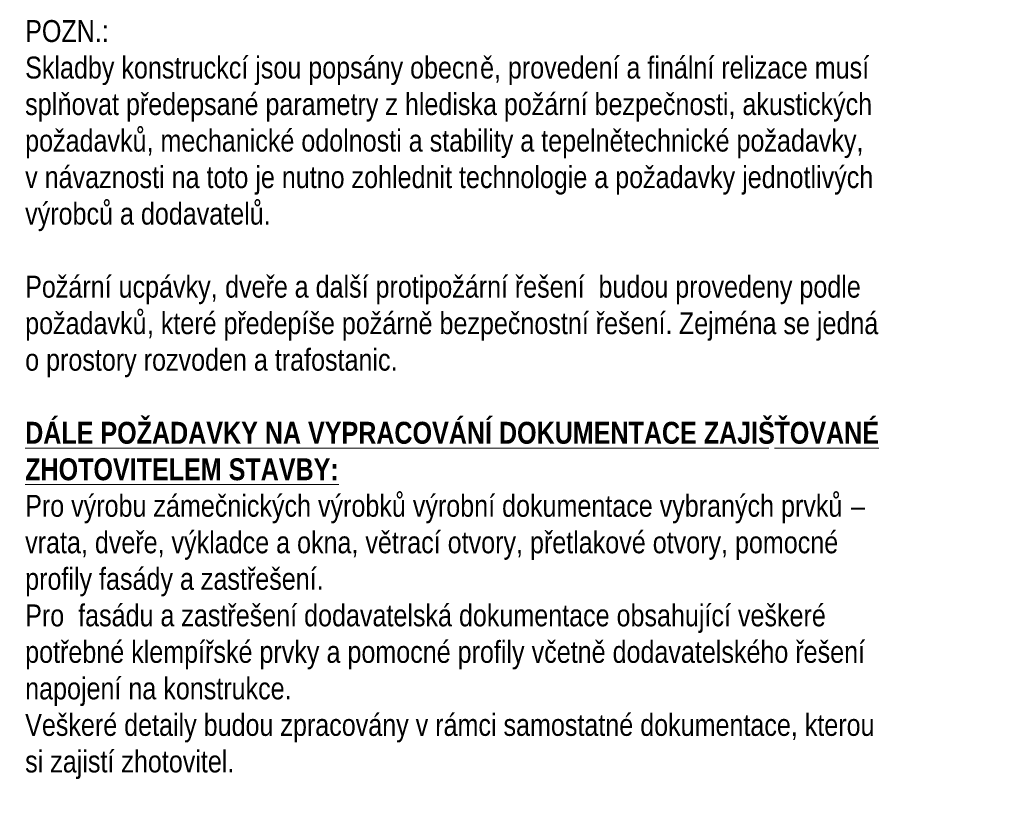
# Model space of a CAD drawing. Header units: millimetres. Extents: x 904 to 77457, y -21804 to 19735.
# Tile 1 of 13: x 904 to 6523, y -968 to 3537. Entities that reach past the tile are written whole.
import ezdxf

# ---------------------------------------------------------------- set-up
doc = ezdxf.new("R2010")
doc.units = ezdxf.units.MM
doc.layers.add('CA_TEXT25', color=7, linetype='Continuous', lineweight=9)
doc.styles.add('Arial Narrow', font='ARIALN.TTF', dxfattribs={"height": 125})
doc.styles.add('Arial Narrow_B', font='ARIALNB.TTF', dxfattribs={"height": 125})

msp = doc.modelspace()

# ---------------------------------------------------------------- texts
at = {"layer": 'CA_TEXT25', "char_height": 125, "attachment_point": 1, "bg_fill": 3, "box_fill_scale": 1.25, "bg_fill_color": 256, "bg_fill_true_color": 13158600, "bg_fill_transparency": 0}
for s, insert, width, style in [('POZN.:', (935, 3535), 581.223, 'Arial Narrow'), ('Skladby konstruckcí jsou popsány obecn', (935, 3326.6), 3146.623, 'Arial Narrow'), ('provedení a finální relizace musí ', (3690, 3326.6), 2549.366, 'Arial Narrow'), ('Požární ucpávky,', (935, 2076.5), 1334.81, 'Arial Narrow'), ('řešení  budou provedeny podle ', (3729.7, 2076.5), 2437.13, 'Arial Narrow'), (' dveře', (2036.4, 2076.5), 481.012, 'Arial Narrow'), ('\\LDÁLE POŽADAVKY NA VYPRACOVÁNÍ DOKUMENTACE ZAJIŠ', (935, 1243), 5182.91, 'Arial Narrow_B')]:
    msp.add_mtext(s, dxfattribs=dict(at, insert=insert, width=width, style=style))

# ---------------------------------------------------------------- next in the draw order: texts
for s, insert, width, style in [('ě, ', (3531.3, 3326.6), 192.405, 'Arial Narrow'), ('spl', (935, 3118.3), 224.472, 'Arial Narrow'), (' a další protipožární ', (2433.2, 2076.5), 1571.307, 'Arial Narrow'), ('požadavků', (935, 1868.1), 841.772, 'Arial Narrow'), ('\\LŤOVANÉ ', (5211.4, 1243), 725.527, 'Arial Narrow_B'), ('\\LZHOTOVITELEM STAVBY:', (935, 1034.7), 2180.59, 'Arial Narrow_B')]:
    msp.add_mtext(s, dxfattribs=dict(at, insert=insert, width=width, style=style))

# ---------------------------------------------------------------- next in the draw order: texts
at = {"layer": 'CA_TEXT25', "char_height": 125, "attachment_point": 1, "style": 'Arial Narrow', "bg_fill": 3, "box_fill_scale": 1.25, "bg_fill_color": 256, "bg_fill_true_color": 13158600, "bg_fill_transparency": 0}
for s, insert, width in [('ňovat předepsané parametry z hlediska požární bezpečnosti, akustických ', (1120.2, 3118.3), 5683.964), (', které p', (1629.6, 1868.1), 625.316), ('ředepíše požárně bezpečnostní řešení.', (2145.5, 1868.1), 3006.328), ('Pro výrobu zámečnických výrobků výrobní dokumentace vybraných prvků ', (935, 826.3), 5712.023)]:
    msp.add_mtext(s, dxfattribs=dict(at, insert=insert, width=width))

# ---------------------------------------------------------------- next in the draw order: texts
for s, insert, width in [('požadavků, mechanické odolnosti a stability a tepelnětechnické požadavky, ', (935, 2909.9), 5868.352), (' Zejména se jedná ', (4626, 1868.1), 1435.021), ('o prostory rozvoden a trafostanic.', (935, 1659.8), 2573.417), ('\\fArial Narrow|b0|i0|c238|p34|;–', (5647.9, 826.3), 96.202), ('vrata, dve', (935, 618), 761.603)]:
    msp.add_mtext(s, dxfattribs=dict(at, insert=insert, width=width))

# ---------------------------------------------------------------- next in the draw order: texts
for s, insert, width in [('v návaznosti na toto je nutno zohlednit technologie a požadavky jednotlivých ', (935, 2701.6), 5908.437), ('\\fArial Narrow|b0|i0|c238|p34|; ', (5727.3, 826.3), 48.101), ('ře, výkladce a okna, větrací otvory, přetlakové otvory, pomocné ', (1563.4, 618), 4914.344)]:
    msp.add_mtext(s, dxfattribs=dict(at, insert=insert, width=width))

# ---------------------------------------------------------------- next in the draw order: texts
for s, insert, width in [('výrobců a dodavatelů. ', (935, 2493.2), 1747.679), ('profily fasády a zastřešení.', (935, 409.6), 2068.354)]:
    msp.add_mtext(s, dxfattribs=dict(at, insert=insert, width=width))

# ---------------------------------------------------------------- next in the draw order: texts
at = {"layer": 'CA_TEXT25', "insert": (935, 201.2), "char_height": 125, "width": 5591.77, "attachment_point": 1, "style": 'Arial Narrow', "bg_fill": 3, "box_fill_scale": 1.25, "bg_fill_color": 256, "bg_fill_true_color": 13158600, "bg_fill_transparency": 0}
msp.add_mtext('Pro  fasádu a zastřešení dodavatelská dokumentace obsahující veškeré ', dxfattribs=at)

# ---------------------------------------------------------------- next in the draw order: texts
at = {"layer": 'CA_TEXT25', "char_height": 125, "attachment_point": 1, "style": 'Arial Narrow', "bg_fill": 3, "box_fill_scale": 1.25, "bg_fill_color": 256, "bg_fill_true_color": 13158600, "bg_fill_transparency": 0}
for s, insert, width in [('potřebné klempířské prvky', (935, -7.1), 2036.286), (' včetně dodavatelského řešení ', (3785.9, -7.1), 2405.063)]:
    msp.add_mtext(s, dxfattribs=dict(at, insert=insert, width=width))

# ---------------------------------------------------------------- next in the draw order: texts
for s, insert, width in [(' a pomocné profily', (2615.1, -7.1), 1418.987), ('napojení na konstrukce', (935, -215.5), 1795.78), ('\\fArial Narrow|b0|i0|c238|p34|;.', (2416.7, -215.5), 48.101)]:
    msp.add_mtext(s, dxfattribs=dict(at, insert=insert, width=width))

# ---------------------------------------------------------------- next in the draw order: texts
at = {"layer": 'CA_TEXT25', "insert": (935, -423.8), "char_height": 125, "width": 5908.437, "attachment_point": 1, "style": 'Arial Narrow', "bg_fill": 3, "box_fill_scale": 1.25, "bg_fill_color": 256, "bg_fill_true_color": 13158600, "bg_fill_transparency": 0}
msp.add_mtext('Veškeré detaily budou zpracovány v rámci samostatné dokumentace, kterou ', dxfattribs=at)

# ---------------------------------------------------------------- next in the draw order: texts
at = {"layer": 'CA_TEXT25', "insert": (935, -632.2), "char_height": 125, "width": 1459.071, "attachment_point": 1, "style": 'Arial Narrow', "bg_fill": 3, "box_fill_scale": 1.25, "bg_fill_color": 256, "bg_fill_true_color": 13158600, "bg_fill_transparency": 0}
msp.add_mtext('si zajistí zhotovitel.', dxfattribs=at)

doc.saveas('drawing.dxf')
